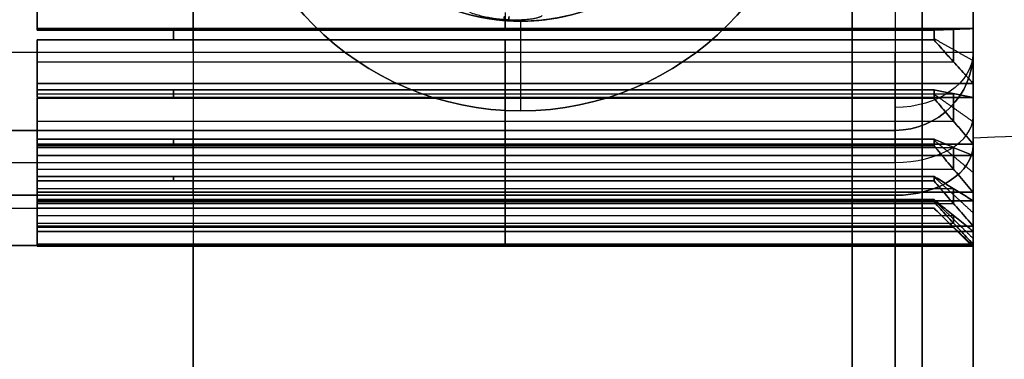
# Model space of a CAD drawing. Header units: centimetres. Extents: x -32 to 15, y -4 to 160.
# Tile 3 of 64: x -13.137 to -11.875, y -0.694 to -0.258. Entities that reach past the tile are written whole.
import ezdxf

# ---------------------------------------------------------------- set-up
doc = ezdxf.new("R2010")
doc.units = ezdxf.units.CM
doc.layers.add('Default', color=7, linetype='Continuous', true_color=0x000000)

# ---------------------------------------------------------------- blocks, each defined once
blk = doc.blocks.new('4440')
at = {"layer": 'Default'}
for p, q in [((5, 38.2), (5, 18.7)), ((4, 37.2, 7.937), (4, 19.2, 7.937)), ((2.093, 30.2, 4.658), (2.707, 30.2, 4.403)), ((2.71, 30.2, -4.31), (2.143, 30.2, -4.689)), ((2.704, 30.2, 4.497), (2.704, 18.452, 4.497)), ((2.704, 30.2, -4.497), (2.704, 18.452, -4.497)), ((2.926, 30.2, 4.146), (3.509, 30.2, 3.757)), ((3.495, 30.2, -3.672), (2.994, 30.2, -4.172)), ((3.12, 30.2, 4.219), (3.12, 18.452, 4.219)), ((3.12, 30.2, -4.219), (3.12, 18.452, -4.219)), ((3.142, 30.2, -3.889), (3.498, 30.2, -4.245)), ((3.157, 30.2, 3.878), (3.436, 30.2, 4.295)), ((3.53, 30.2, 3.883), (3.53, 18.452, 3.883)), ((3.53, 30.2, -3.883), (3.53, 18.452, -3.883)), ((3.672, 30.2, 3.495), (4.172, 30.2, 2.994)), ((4.146, 30.2, -2.926), (3.757, 30.2, -3.509)), ((3.878, 30.2, -3.157), (4.295, 30.2, -3.436)), ((3.883, 30.2, 3.53), (3.883, 18.452, 3.53)), ((3.883, 30.2, -3.53), (3.883, 18.452, -3.53)), ((3.889, 30.2, 3.142), (4.245, 30.2, 3.498)), ((4.219, 30.2, 3.12), (4.219, 18.452, 3.12)), ((4.219, 30.2, -3.12), (4.219, 18.452, -3.12)), ((4.31, 30.2, 2.71), (4.689, 30.2, 2.143)), ((4.658, 30.2, -2.093), (4.403, 30.2, -2.707)), ((4.439, 30.2, -2.302), (4.902, 30.2, -2.494)), ((4.45, 30.2, 2.281), (4.868, 30.2, 2.56)), ((4.497, 30.2, 2.704), (4.497, 18.452, 2.704)), ((4.497, 30.2, -2.704), (4.497, 18.452, -2.704)), ((4.747, 30.2, 2.237), (4.747, 18.452, 2.237)), ((4.747, 30.2, -2.237), (4.747, 18.452, -2.237)), ((4.797, 30.2, -1.412), (5.289, 30.2, -1.509)), ((4.806, 30.2, 1.378), (5.271, 30.2, 1.57)), ((4.825, 30.2, 1.801), (5.06, 30.2, 1.233)), ((5.022, 30.2, -1.193), (4.905, 30.2, -1.783)), ((4.938, 30.2, 1.775), (4.938, 18.452, 1.775)), ((4.938, 30.2, -1.775), (4.938, 18.452, -1.775)), ((4.976, 30.2, -0.488), (5.478, 30.2, -0.488)), ((4.98, 30.2, 0.444), (5.473, 30.2, 0.543)), ((5.092, 30.2, 1.268), (5.092, 18.452, 1.268)), ((5.092, 30.2, -1.268), (5.092, 18.452, -1.268)), ((5.139, 30.2, 0.8), (5.248, 30.2, 0.254)), ((5.19, 30.2, 0.778), (5.19, 18.452, 0.778)), ((5.19, 30.2, -0.778), (5.19, 18.452, -0.778)), ((5.201, 30.2, -0.221), (5.201, 30.2, -0.772)), ((5.242, 30.2, 0.25), (5.242, 18.452, 0.25)), ((5.242, 30.2, -0.25), (5.242, 18.452, -0.25)), ((3, 28.2, 10), (-3, 28.2, 10)), ((4, 28.2, 6.874), (4, 28.2, 9)), ((16.954, 28.2, 5.5), (5.477, 28.2, 5.5)), ((5.477, 28.2, -5.5), (16.954, 28.2, -5.5)), ((2.714, 24.2, 4.199), (2.695, 24.2, 4.795)), ((2.695, 24.2, -4.795), (2.714, 24.2, -4.199)), ((3.399, 24.2, 4.324), (2.841, 24.2, 4.114)), ((2.841, 24.2, -4.114), (3.399, 24.2, -4.324)), ((3.481, 24.2, 3.589), (3.578, 24.2, 4.177)), ((3.578, 24.2, -4.177), (3.481, 24.2, -3.589)), ((4.177, 24.2, 3.578), (3.589, 24.2, 3.481)), ((3.589, 24.2, -3.481), (4.177, 24.2, -3.578)), ((4.114, 24.2, 2.841), (4.324, 24.2, 3.399)), ((4.324, 24.2, -3.399), (4.114, 24.2, -2.841)), ((4.795, 24.2, 2.695), (4.199, 24.2, 2.714)), ((4.199, 24.2, -2.714), (4.795, 24.2, -2.695)), ((4.59, 24.2, 1.984), (4.904, 24.2, 2.49)), ((4.904, 24.2, -2.49), (4.59, 24.2, -1.984)), ((5.228, 24.2, 1.707), (4.648, 24.2, 1.843)), ((4.648, 24.2, -1.843), (5.228, 24.2, -1.707)), ((4.888, 24.2, 1.05), (5.296, 24.2, 1.485)), ((5.296, 24.2, -1.485), (4.888, 24.2, -1.05)), ((5.461, 24.2, 0.655), (4.918, 24.2, 0.9)), ((4.918, 24.2, -0.9), (5.461, 24.2, -0.655)), ((4.999, 24.2, 0.076), (5.484, 24.2, 0.423)), ((5.484, 24.2, -0.423), (4.999, 24.2, -0.076)), ((2.6, 24, 19), (3.75, 24, 19)), ((2.6, 24, 19), (2.6, 24, 17.991)), ((3.75, 24, 20), (3.75, 24, 19)), ((19.5, 19.75, -20), (-19.5, 19.75, -20)), ((-19.5, 19.75, 20), (19.5, 19.75, 20)), ((5.477, 19.2, 5.5), (17.032, 19.2, 5.5)), ((17.032, 19.2, -5.5), (5.477, 19.2, -5.5)), ((8.035, 18.854, 18.035), (-8.035, 18.854, 18.035)), ((-8.035, 18.854, -18.035), (8.035, 18.854, -18.035)), ((5, 18.7), (5.5, 18.2)), ((5.384, 18.2, 1.125), (8, 18.2, 1.125)), ((5.611, 18.2, 4.5), (5.611, 18.2, -4.5))]:
    blk.add_line(p, q, dxfattribs=at)
at = {"layer": 'Default', "extrusion": (0, 1, 0)}
for centre, radius, start, end in [((0, 0, 30.2), 5, 113.3748, 122.8752), ((0, 0, 30.2), 5, 237.1248, 246.6252), ((0, 0, 30.2), 5, 124.6248, 134.1252), ((0, 0, 30.2), 5, 225.8748, 235.3752), ((0, 0, 30.2), 5, 135.8748, 145.3752), ((0, 0, 30.2), 5, 214.6248, 224.1252), ((0, 0, 30.2), 5, 147.1248, 156.6252), ((0, 0, 30.2), 5, 203.3748, 212.8752), ((0, 0, 30.2), 5, 158.3748, 167.8752), ((0, 0, 30.2), 5, 192.1248, 201.6252), ((0, 0, 30.2), 5, 169.6248, 179.1252), ((0, 0, 30.2), 5, 180.8748, 190.3752), ((-3, 9, 28.2), 1, 90, 180), ((-5, 6.874, 28.2), 1, 306.0319, 0), ((-5.477, -6.5, 28.2), 1, 49.8808, 90), ((-5, 6.874, 19.2), 1, 306.0319, 0), ((0, 0, 19.2), 7.5, 126.0319, 130.1192), ((-5.477, 6.5, 19.2), 1, 270, 310.1192), ((-5.477, -6.5, 19.2), 1, 49.8808, 90), ((0, 0, 18.7), 5, 122.8752, 124.6248), ((0, 0, 18.7), 5, 235.3752, 237.1248), ((0, 0, 18.7), 5, 134.1252, 135.8748), ((0, 0, 18.7), 5, 224.1252, 225.8748), ((0, 0, 18.7), 5, 145.3752, 147.1248), ((0, 0, 18.7), 5, 212.8752, 214.6248), ((0, 0, 18.7), 5, 156.6252, 158.3748), ((0, 0, 18.7), 5, 201.6252, 203.3748), ((0, 0, 18.7), 5, 167.8752, 169.6248), ((0, 0, 18.7), 5, 190.3752, 192.1248), ((0, 0, 18.7), 5, 179.1252, 180.8748), ((0, 0, 18.2), 5.5, 116.9146, 119.3354), ((0, 0, 18.2), 5.5, 240.6646, 243.0854), ((0, 0, 18.2), 5.5, 119.3354, 128.1646), ((0, 0, 18.2), 5.5, 231.8354, 240.6646), ((-5, 6.874, 18.2), 2, 306.0319, 0), ((0, 0, 18.2), 5.5, 128.1646, 130.5854), ((0, 0, 18.2), 5.5, 229.4146, 231.8354), ((0, 0, 18.2), 5.5, 130.5854, 139.4146), ((0, 0, 18.2), 5.5, 220.5854, 229.4146), ((0, 0, 18.2), 5.5, 139.4146, 141.8354), ((0, 0, 18.2), 5.5, 218.1646, 220.5854), ((-5.477, 6.5, 18.2), 2, 270, 310.1192), ((-5.477, -6.5, 18.2), 2, 49.8808, 90), ((-5.477, -6.5, 18.2), 2, 49.8808, 90), ((0, 0, 18.2), 5.5, 141.8354, 150.6646), ((0, 0, 18.2), 5.5, 209.3354, 218.1646), ((0, 0, 18.2), 5.5, 150.6646, 153.0854), ((0, 0, 18.2), 5.5, 206.9146, 209.3354), ((0, 0, 18.2), 5.5, 153.0854, 161.9146), ((0, 0, 18.2), 5.5, 198.0854, 206.9146), ((0, 0, 18.2), 5.5, 161.9146, 164.3354), ((0, 0, 18.2), 5.5, 195.6646, 198.0854), ((0, 0, 18.2), 5.5, 164.3354, 173.1646), ((0, 0, 18.2), 5.5, 186.8354, 195.6646), ((0, 0, 18.2), 5.5, 173.1646, 175.5854), ((0, 0, 18.2), 5.5, 184.4146, 186.8354), ((0, 0, 18.2), 5.5, 175.5854, 184.4146)]:
    blk.add_arc(centre, radius, start, end, dxfattribs=at)
at = {"layer": 'Default', "extrusion": (0, -1, 0)}
for centre, radius, start, end in [((0, 0, -30.2), 5.5, 60.6646, 63.0854), ((0, 0, -30.2), 5.5, 296.9146, 299.3354), ((0, 0, -30.2), 5.5, 49.4146, 51.8354), ((0, 0, -30.2), 5.5, 308.1646, 310.5854), ((0, 0, -30.2), 5.5, 38.1646, 40.5854), ((0, 0, -30.2), 5.5, 319.4146, 321.8354), ((0, 0, -30.2), 5.5, 26.9146, 29.3354), ((0, 0, -30.2), 5.5, 330.6646, 333.0854), ((0, 0, -30.2), 5.5, 15.6646, 18.0854), ((0, 0, -30.2), 5.5, 341.9146, 344.3354), ((0, 0, -30.2), 5.5, 4.4146, 6.8354), ((0, 0, -30.2), 5.5, 353.1646, 355.5854), ((0, 0, -28.45), 5, 302.8752, 304.6248), ((0, 0, -28.45), 5, 55.3752, 57.1248), ((0, 0, -28.45), 5, 314.1252, 315.8748), ((0, 0, -28.45), 5, 44.1252, 45.8748), ((0, 0, -28.45), 5, 325.3752, 327.1248), ((0, 0, -28.45), 5, 32.8752, 34.6248), ((0, 0, -28.45), 5, 336.6252, 338.3748), ((0, 0, -28.45), 5, 21.6252, 23.3748), ((0, 0, -28.45), 5, 347.8752, 349.6248), ((0, 0, -28.45), 5, 10.3752, 12.1248), ((0, 0, -28.45), 5, 359.1252, 0.8748), ((0, 0, -28.2), 7.5, 126.0319, 310.1192), ((0, 0, -28.2), 7.5, 49.8808, 53.9681), ((5.477, 6.5, -28.2), 1, 229.8808, 270), ((0, 0, -24.2), 5.5, 296.9146, 299.3354), ((0, 0, -24.2), 5.5, 60.6646, 62.0076), ((0, 0, -24.2), 5.5, 49.4146, 51.8354), ((0, 0, -24.2), 5.5, 308.1646, 310.5854), ((0, 0, -24.2), 5.5, 38.1646, 40.5854), ((0, 0, -24.2), 5.5, 319.4146, 321.8354), ((0, 0, -24.2), 5.5, 26.9146, 29.3354), ((0, 0, -24.2), 5.5, 330.6646, 333.0854), ((0, 0, -24.2), 5.5, 15.6646, 18.0854), ((0, 0, -24.2), 5.5, 341.9146, 344.3354), ((0, 0, -24.2), 5.5, 4.4146, 6.8354), ((0, 0, -24.2), 5.5, 353.1646, 355.5854), ((0, 0, -19.2), 7.5, 126.0319, 310.1192), ((3, 9, -19.2), 1, 360, 90), ((0, 0, -18.2), 6.5, 126.0319, 310.1192), ((0, 0, -18.2), 6.5, 126.0319, 310.1192), ((0, 0, -18.2), 18.5, 77.2127, 102.7873), ((0, 0, -18.2), 18.5, 257.2127, 282.7873), ((0, 0, -18.2), 6.5, 49.8808, 53.9681), ((0, 0, -18.2), 6.5, 49.8808, 50.366), ((5.477, 6.5, -18.2), 2, 229.8808, 229.9198)]:
    blk.add_arc(centre, radius, start, end, dxfattribs=at)
at = {"layer": 'Default'}
for centre, radius, end in [((0, 24, 19), 3.75, 90), ((0, 24, 19), 2.6, 90), ((3, 19.2, 9), 1, 0)]:
    blk.add_arc(centre, radius, 270, end, dxfattribs=at)
at = {"layer": 'Default', "extrusion": (0, 0, -1)}
for centre, radius, start in [((0, 24, -20), 3.75, 90), ((0, 24, -19.5), 3.75, 90), ((0, 24, -18.484), 2.6, 90), ((-3, 19.2, -6.874), 1, 180), ((-3, 19.2, -7.937), 1, 180)]:
    blk.add_arc(centre, radius, start, 270, dxfattribs=at)
at = {"layer": 'Default', "extrusion": (-1, 0, 0)}
for centre, start, end in [((-19.2, 9, -3), 0, 90), ((-19.2, 4.5, -5.477), 0, 90), ((-19.2, -4.5, -5.477), 270, 0)]:
    blk.add_arc(centre, 1, start, end, dxfattribs=at)
at = {"layer": 'Default', "extrusion": (-0.707107, 0, 0.707107)}
blk.add_arc((-19.2, 8.485, 4.243), 1, 0, 90, dxfattribs=at)
at = {"layer": 'Default', "extrusion": (0.80869, 1.32894e-13, -0.588235)}
blk.add_arc((19.2, 6.5), 1, 90, 180, dxfattribs=at)
at = {"layer": 'Default', "extrusion": (0.764706, -8.87623e-14, -0.644379)}
blk.add_arc((19.2, 6.5), 1, 90, 180, dxfattribs=at)
at = {"layer": 'Default', "extrusion": (0.764706, -8.82476e-14, 0.644379)}
blk.add_arc((19.2, -6.5), 1, 180, 270, dxfattribs=at)
at = {"layer": 'Default'}
for points, degree in [([(3, 19.2, 10), (3, 28.2, 10), (3, 37.2, 10)], 2), ([(4, 19.2, 9), (4, 28.2, 9), (4, 37.2, 9)], 2), ([(4, 19.2, 6.874), (4, 28.2, 6.874), (4, 37.2, 6.874)], 2), ([(4.412, 37.2, 6.065), (4.412, 28.2, 6.065), (4.412, 19.2, 6.065)], 2), ([(4.833, 19.2, 5.735), (4.833, 28.2, 5.735), (4.833, 37.2, 5.735)], 2), ([(4.833, 37.2, -5.735), (4.833, 28.2, -5.735), (4.833, 19.2, -5.735)], 2), ([(5.477, 37.2, 5.5), (5.477, 28.2, 5.5), (5.477, 19.2, 5.5)], 2), ([(5.477, 19.2, -5.5), (5.477, 28.2, -5.5), (5.477, 37.2, -5.5)], 2), ([(2.695, 18.2, 4.795), (2.695, 24.2, 4.795), (2.695, 30.2, 4.795)], 2), ([(2.714, 30.2, 4.199), (2.704, 30.2, 4.497), (2.695, 30.2, 4.795)], 2), ([(2.695, 30.2, -4.795), (2.695, 24.2, -4.795), (2.695, 18.2, -4.795)], 2), ([(2.695, 30.2, -4.795), (2.704, 30.2, -4.497), (2.714, 30.2, -4.199)], 2), ([(2.714, 30.2, 4.199), (2.714, 24.45, 4.199), (2.714, 18.7, 4.199)], 2), ([(2.714, 18.7, -4.199), (2.714, 24.45, -4.199), (2.714, 30.2, -4.199)], 2), ([(2.841, 18.7, 4.114), (2.841, 24.45, 4.114), (2.841, 30.2, 4.114)], 2), ([(2.841, 30.2, -4.114), (2.841, 24.45, -4.114), (2.841, 18.7, -4.114)], 2), ([(3.399, 30.2, 4.324), (3.12, 30.2, 4.219), (2.841, 30.2, 4.114)], 2), ([(2.841, 30.2, -4.114), (3.12, 30.2, -4.219), (3.399, 30.2, -4.324)], 2), ([(3.399, 30.2, 4.324), (3.399, 24.2, 4.324), (3.399, 18.2, 4.324)], 2), ([(3.399, 18.2, -4.324), (3.399, 24.2, -4.324), (3.399, 30.2, -4.324)], 2), ([(3.481, 30.2, 3.589), (3.481, 24.45, 3.589), (3.481, 18.7, 3.589)], 2), ([(3.481, 18.7, -3.589), (3.481, 24.45, -3.589), (3.481, 30.2, -3.589)], 2), ([(3.481, 30.2, 3.589), (3.53, 30.2, 3.883), (3.578, 30.2, 4.177)], 2), ([(3.578, 30.2, -4.177), (3.53, 30.2, -3.883), (3.481, 30.2, -3.589)], 2), ([(3.578, 18.2, 4.177), (3.578, 24.2, 4.177), (3.578, 30.2, 4.177)], 2), ([(3.578, 30.2, -4.177), (3.578, 24.2, -4.177), (3.578, 18.2, -4.177)], 2), ([(3.589, 18.7, 3.481), (3.589, 24.45, 3.481), (3.589, 30.2, 3.481)], 2), ([(3.589, 30.2, -3.481), (3.589, 24.45, -3.481), (3.589, 18.7, -3.481)], 2), ([(4.177, 30.2, 3.578), (3.883, 30.2, 3.53), (3.589, 30.2, 3.481)], 2), ([(3.589, 30.2, -3.481), (3.883, 30.2, -3.53), (4.177, 30.2, -3.578)], 2), ([(4.114, 30.2, 2.841), (4.114, 24.45, 2.841), (4.114, 18.7, 2.841)], 2), ([(4.114, 18.7, -2.841), (4.114, 24.45, -2.841), (4.114, 30.2, -2.841)], 2), ([(4.114, 30.2, 2.841), (4.219, 30.2, 3.12), (4.324, 30.2, 3.399)], 2), ([(4.324, 30.2, -3.399), (4.219, 30.2, -3.12), (4.114, 30.2, -2.841)], 2), ([(4.177, 30.2, 3.578), (4.177, 24.2, 3.578), (4.177, 18.2, 3.578)], 2), ([(4.177, 18.2, -3.578), (4.177, 24.2, -3.578), (4.177, 30.2, -3.578)], 2), ([(4.199, 18.7, 2.714), (4.199, 24.45, 2.714), (4.199, 30.2, 2.714)], 2), ([(4.199, 30.2, -2.714), (4.199, 24.45, -2.714), (4.199, 18.7, -2.714)], 2), ([(4.795, 30.2, 2.695), (4.497, 30.2, 2.704), (4.199, 30.2, 2.714)], 2), ([(4.199, 30.2, -2.714), (4.497, 30.2, -2.704), (4.795, 30.2, -2.695)], 2), ([(4.324, 18.2, 3.399), (4.324, 24.2, 3.399), (4.324, 30.2, 3.399)], 2), ([(4.324, 30.2, -3.399), (4.324, 24.2, -3.399), (4.324, 18.2, -3.399)], 2), ([(4.59, 30.2, 1.984), (4.59, 24.45, 1.984), (4.59, 18.7, 1.984)], 2), ([(4.59, 18.7, -1.984), (4.59, 24.45, -1.984), (4.59, 30.2, -1.984)], 2), ([(4.59, 30.2, 1.984), (4.747, 30.2, 2.237), (4.904, 30.2, 2.49)], 2), ([(4.904, 30.2, -2.49), (4.747, 30.2, -2.237), (4.59, 30.2, -1.984)], 2), ([(4.648, 18.7, 1.843), (4.648, 24.45, 1.843), (4.648, 30.2, 1.843)], 2), ([(4.648, 30.2, -1.843), (4.648, 24.45, -1.843), (4.648, 18.7, -1.843)], 2), ([(5.228, 30.2, 1.707), (4.938, 30.2, 1.775), (4.648, 30.2, 1.843)], 2), ([(4.648, 30.2, -1.843), (4.938, 30.2, -1.775), (5.228, 30.2, -1.707)], 2), ([(4.795, 30.2, 2.695), (4.795, 24.2, 2.695), (4.795, 18.2, 2.695)], 2), ([(4.795, 18.2, -2.695), (4.795, 24.2, -2.695), (4.795, 30.2, -2.695)], 2), ([(4.888, 30.2, 1.05), (4.888, 24.45, 1.05), (4.888, 18.7, 1.05)], 2), ([(4.888, 18.7, -1.05), (4.888, 24.45, -1.05), (4.888, 30.2, -1.05)], 2), ([(4.888, 30.2, 1.05), (5.092, 30.2, 1.268), (5.296, 30.2, 1.485)], 2), ([(5.296, 30.2, -1.485), (5.092, 30.2, -1.268), (4.888, 30.2, -1.05)], 2), ([(4.904, 18.2, 2.49), (4.904, 24.2, 2.49), (4.904, 30.2, 2.49)], 2), ([(4.904, 30.2, -2.49), (4.904, 24.2, -2.49), (4.904, 18.2, -2.49)], 2), ([(4.918, 18.7, 0.9), (4.918, 24.45, 0.9), (4.918, 30.2, 0.9)], 2), ([(4.918, 30.2, -0.9), (4.918, 24.45, -0.9), (4.918, 18.7, -0.9)], 2), ([(5.461, 30.2, 0.655), (5.19, 30.2, 0.778), (4.918, 30.2, 0.9)], 2), ([(4.918, 30.2, -0.9), (5.19, 30.2, -0.778), (5.461, 30.2, -0.655)], 2), ([(4.999, 30.2, 0.076), (4.999, 24.45, 0.076), (4.999, 18.7, 0.076)], 2), ([(4.999, 18.7, -0.076), (4.999, 24.45, -0.076), (4.999, 30.2, -0.076)], 2), ([(4.999, 30.2, 0.076), (5.242, 30.2, 0.25), (5.484, 30.2, 0.423)], 2), ([(5.484, 30.2, -0.423), (5.242, 30.2, -0.25), (4.999, 30.2, -0.076)], 2), ([(5.228, 30.2, 1.707), (5.228, 24.2, 1.707), (5.228, 18.2, 1.707)], 2), ([(5.228, 18.2, -1.707), (5.228, 24.2, -1.707), (5.228, 30.2, -1.707)], 2), ([(5.296, 18.2, 1.485), (5.296, 24.2, 1.485), (5.296, 30.2, 1.485)], 2), ([(5.296, 30.2, -1.485), (5.296, 24.2, -1.485), (5.296, 18.2, -1.485)], 2), ([(5.461, 30.2, 0.655), (5.461, 24.2, 0.655), (5.461, 18.2, 0.655)], 2), ([(5.461, 18.2, -0.655), (5.461, 24.2, -0.655), (5.461, 30.2, -0.655)], 2), ([(5.484, 30.2, 0.423), (5.484, 24.2, 0.423), (5.484, 18.2, 0.423)], 2), ([(5.484, 30.2, -0.423), (5.484, 24.2, -0.423), (5.484, 18.2, -0.423)], 2), ([(2.528, 23.726, 4.885), (2.531, 23.727, 4.883), (2.537, 23.733, 4.88), (2.543, 23.745, 4.877), (2.549, 23.759, 4.874), (2.555, 23.775, 4.871), (2.559, 23.793, 4.868), (2.564, 23.812, 4.866), (2.568, 23.833, 4.864), (2.572, 23.855, 4.862), (2.575, 23.88, 4.86), (2.579, 23.907, 4.858), (2.581, 23.937, 4.857), (2.584, 23.968, 4.855), (2.585, 24.003, 4.854), (2.586, 24.041, 4.854), (2.587, 24.082, 4.854), (2.586, 24.126, 4.854), (2.583, 24.174, 4.856), (2.58, 24.227, 4.858), (2.574, 24.284, 4.861), (2.566, 24.346, 4.865), (2.555, 24.413, 4.871), (2.539, 24.487, 4.879), (2.519, 24.566, 4.889), (2.501, 24.623, 4.899), (2.49, 24.652, 4.904)], 3), ([(-3, 19.2, 10), (0, 19.2, 10), (3, 19.2, 10)], 2), ([(4, 19.2, 6.874), (4, 19.2, 7.937), (4, 19.2, 9)], 2), ([(17.032, 19.2, 5.5), (11.255, 19.2, 5.5), (5.477, 19.2, 5.5)], 2), ([(5.477, 19.2, -5.5), (11.255, 19.2, -5.5), (17.032, 19.2, -5.5)], 2), ([(2.714, 18.7, 4.199), (2.712, 18.647, 4.264), (2.708, 18.54, 4.393), (2.701, 18.373, 4.592), (2.697, 18.258, 4.727), (2.695, 18.2, 4.795)], 3), ([(2.695, 18.2, -4.795), (2.697, 18.258, -4.727), (2.701, 18.373, -4.592), (2.708, 18.54, -4.393), (2.712, 18.647, -4.264), (2.714, 18.7, -4.199)], 3), ([(2.823, 18.7, 4.127), (2.964, 18.45, 4.333), (3.105, 18.2, 4.54)], 2), ([(2.823, 18.7, -4.127), (2.964, 18.45, -4.333), (3.105, 18.2, -4.54)], 2), ([(3.399, 18.2, 4.324), (3.335, 18.258, 4.3), (3.209, 18.373, 4.253), (3.023, 18.54, 4.183), (2.901, 18.647, 4.137), (2.841, 18.7, 4.114)], 3), ([(2.841, 18.7, -4.114), (2.901, 18.647, -4.137), (3.023, 18.54, -4.183), (3.208, 18.373, -4.253), (3.335, 18.258, -4.3), (3.399, 18.2, -4.324)], 3), ([(3.481, 18.7, 3.589), (3.492, 18.647, 3.653), (3.513, 18.54, 3.781), (3.545, 18.373, 3.976), (3.567, 18.258, 4.11), (3.578, 18.2, 4.177)], 3), ([(3.578, 18.2, -4.177), (3.567, 18.258, -4.11), (3.545, 18.373, -3.977), (3.513, 18.54, -3.781), (3.492, 18.647, -3.653), (3.481, 18.7, -3.589)], 3), ([(3.536, 18.7, 3.536), (3.712, 18.45, 3.712), (3.889, 18.2, 3.889)], 2), ([(3.536, 18.7, -3.536), (3.712, 18.45, -3.712), (3.889, 18.2, -3.889)], 2), ([(4.177, 18.2, 3.578), (4.11, 18.258, 3.567), (3.977, 18.373, 3.545), (3.781, 18.54, 3.513), (3.653, 18.647, 3.492), (3.589, 18.7, 3.481)], 3), ([(3.589, 18.7, -3.481), (3.653, 18.647, -3.492), (3.781, 18.54, -3.513), (3.976, 18.373, -3.545), (4.11, 18.258, -3.567), (4.177, 18.2, -3.578)], 3), ([(4.114, 18.7, 2.841), (4.137, 18.647, 2.901), (4.183, 18.54, 3.023), (4.253, 18.373, 3.208), (4.3, 18.258, 3.335), (4.324, 18.2, 3.399)], 3), ([(4.324, 18.2, -3.399), (4.3, 18.258, -3.335), (4.253, 18.373, -3.209), (4.183, 18.54, -3.023), (4.137, 18.647, -2.901), (4.114, 18.7, -2.841)], 3), ([(4.127, 18.7, 2.823), (4.333, 18.45, 2.964), (4.54, 18.2, 3.105)], 2), ([(4.127, 18.7, -2.823), (4.333, 18.45, -2.964), (4.54, 18.2, -3.105)], 2), ([(4.795, 18.2, 2.695), (4.727, 18.258, 2.697), (4.592, 18.373, 2.701), (4.393, 18.54, 2.708), (4.264, 18.647, 2.712), (4.199, 18.7, 2.714)], 3), ([(4.199, 18.7, -2.714), (4.264, 18.647, -2.712), (4.393, 18.54, -2.708), (4.592, 18.373, -2.701), (4.727, 18.258, -2.697), (4.795, 18.2, -2.695)], 3), ([(4.59, 18.7, 1.984), (4.624, 18.647, 2.038), (4.692, 18.54, 2.149), (4.797, 18.373, 2.317), (4.868, 18.258, 2.432), (4.904, 18.2, 2.49)], 3), ([(4.904, 18.2, -2.49), (4.868, 18.258, -2.432), (4.797, 18.373, -2.317), (4.692, 18.54, -2.149), (4.624, 18.647, -2.038), (4.59, 18.7, -1.984)], 3), ([(4.598, 18.7, 1.965), (4.827, 18.45, 2.064), (5.057, 18.2, 2.162)], 2), ([(4.598, 18.7, -1.965), (4.827, 18.45, -2.064), (5.057, 18.2, -2.162)], 2), ([(5.228, 18.2, 1.707), (5.162, 18.258, 1.723), (5.031, 18.373, 1.753), (4.837, 18.54, 1.799), (4.711, 18.647, 1.828), (4.648, 18.7, 1.843)], 3), ([(4.648, 18.7, -1.843), (4.711, 18.647, -1.828), (4.837, 18.54, -1.799), (5.03, 18.373, -1.754), (5.162, 18.258, -1.723), (5.228, 18.2, -1.707)], 3), ([(4.888, 18.7, 1.05), (4.932, 18.647, 1.097), (5.021, 18.54, 1.192), (5.157, 18.373, 1.337), (5.249, 18.258, 1.435), (5.296, 18.2, 1.485)], 3), ([(5.296, 18.2, -1.485), (5.249, 18.258, -1.435), (5.157, 18.373, -1.337), (5.021, 18.54, -1.192), (4.932, 18.647, -1.097), (4.888, 18.7, -1.05)], 3), ([(4.896, 18.7, 1.012), (5.141, 18.45, 1.063), (5.386, 18.2, 1.114)], 2), ([(4.896, 18.7, -1.012), (5.141, 18.45, -1.063), (5.386, 18.2, -1.114)], 2), ([(5.461, 18.2, 0.655), (5.399, 18.258, 0.683), (5.276, 18.373, 0.738), (5.095, 18.54, 0.82), (4.977, 18.647, 0.874), (4.918, 18.7, 0.9)], 3), ([(4.918, 18.7, -0.9), (4.977, 18.647, -0.874), (5.095, 18.54, -0.82), (5.276, 18.373, -0.738), (5.399, 18.258, -0.683), (5.461, 18.2, -0.655)], 3), ([(4.999, 18.7, 0.076), (5.052, 18.647, 0.114), (5.157, 18.54, 0.189), (5.319, 18.373, 0.305), (5.428, 18.258, 0.384), (5.484, 18.2, 0.423)], 3), ([(5.484, 18.2, -0.423), (5.428, 18.258, -0.384), (5.319, 18.373, -0.305), (5.157, 18.54, -0.189), (5.052, 18.647, -0.114), (4.999, 18.7, -0.076)], 3), ([(-4.095, 18.2, 18.041), (0, 18.2, 18.041), (4.095, 18.2, 18.041)], 2), ([(4.095, 18.2, -18.041), (0, 18.2, -18.041), (-4.095, 18.2, -18.041)], 2), ([(3, 18.2, 9), (0, 18.2, 9), (-3, 18.2, 9)], 2), ([(3, 18.2, 6.874), (3, 18.2, 7.937), (3, 18.2, 9)], 2), ([(4.095, 18.2, 18.041), (3.868, 12.299, 18.093), (3.622, 6.399, 18.144), (3.342, 0.5, 18.196)], 3), ([(4.095, 18.2, -18.041), (3.868, 12.299, -18.093), (3.622, 6.399, -18.144), (3.342, 0.5, -18.196)], 3), ([(5.477, 18.2, -4.5), (11.255, 18.2, -4.5), (17.032, 18.2, -4.5)], 2), ([(17.032, 18.2, 4.5), (11.255, 18.2, 4.5), (5.477, 18.2, 4.5)], 2)]:
    blk.add_open_spline(points, degree=degree, dxfattribs=at)
for points, knots in [([(1.019, 26.391, 8.148), (1.209, 26.31, 8.138), (1.858, 25.94, 8.101), (2.639, 24.847, 8.039), (2.641, 23.159, 7.96), (1.662, 21.782, 7.881), (0.067, 21.229, 7.802), (-1.554, 21.705, 7.723), (-2.597, 23.033, 7.644), (-2.676, 24.72, 7.566), (-1.762, 26.139, 7.487), (-0.193, 26.765, 7.408), (1.447, 26.364, 7.329), (2.55, 25.085, 7.25), (2.707, 23.404, 7.171), (1.858, 21.944, 7.093), (0.32, 21.247, 7.014), (-1.337, 21.572, 6.935), (-2.498, 22.799, 6.856), (-2.731, 24.472, 6.777), (-1.95, 25.969, 6.698), (-0.446, 26.735, 6.62), (1.225, 26.486, 6.541), (2.44, 25.314, 6.462), (2.75, 23.654, 6.383), (2.039, 22.122, 6.304), (0.57, 21.288, 6.225), (-1.109, 21.46, 6.147), (-2.377, 22.576, 6.068), (-2.763, 24.22, 5.989), (-2.122, 25.782, 5.91), (-0.694, 26.683, 5.831), (0.646, 26.607, 5.769), (1.307, 26.256, 5.732), (1.477, 26.139, 5.722)], [1.055403, 1.055403, 1.055403, 1.055403, 1.71554, 3.43108, 5.14662, 6.86216, 8.5777, 10.29324, 12.00878, 13.724321, 15.439861, 17.155401, 18.870941, 20.586481, 22.302021, 24.017561, 25.733101, 27.448641, 29.164181, 30.879721, 32.595261, 34.310801, 36.026341, 37.741881, 39.457422, 41.172962, 42.888502, 44.604042, 46.319582, 48.035122, 49.750662, 51.466202, 53.181742, 53.841879, 53.841879, 53.841879, 53.841879]), ([(-2.6, 23.979, 10), (-2.602, 24.33, 9.983), (-2.449, 25.115, 9.944), (-1.693, 26.116, 9.885), (-0.476, 26.668, 9.821), (0.857, 26.571, 9.758), (1.981, 25.849, 9.695), (2.624, 24.678, 9.631), (2.629, 23.341, 9.568), (1.994, 22.165, 9.504), (0.875, 21.435, 9.441), (-0.457, 21.329, 9.377), (-1.678, 21.872, 9.314), (-2.491, 22.933, 9.251), (-2.698, 24.253, 9.187), (-2.249, 25.511, 9.124), (-1.254, 26.402, 9.06), (0.047, 26.709, 8.997), (1.336, 26.358, 8.933), (2.3, 25.433, 8.87), (2.705, 24.159, 8.806), (2.452, 22.847, 8.743), (1.603, 21.815, 8.68), (0.364, 21.315, 8.616), (-0.963, 21.467, 8.553), (-2.056, 22.235, 8.489), (-2.65, 23.432, 8.426), (-2.599, 24.768, 8.362), (-1.916, 25.916, 8.299), (-0.767, 26.599, 8.236), (0.294, 26.639, 8.185), (0.866, 26.457, 8.156), (1.019, 26.392, 8.148)], [2.967456, 2.967456, 2.967456, 2.967456, 4.073879, 5.431839, 6.789798, 8.147758, 9.505718, 10.863677, 12.221637, 13.579596, 14.937556, 16.295516, 17.653475, 19.011435, 20.369395, 21.727354, 23.085314, 24.443274, 25.801233, 27.159193, 28.517153, 29.875112, 31.233072, 32.591032, 33.948991, 35.306951, 36.664911, 38.02287, 39.38083, 40.738789, 42.096749, 42.619145, 42.619145, 42.619145, 42.619145]), ([(0, 21.4, 18.013), (0.306, 21.4, 18.013), (0.968, 21.511, 18.012), (1.893, 22.107, 18.007), (2.389, 22.876, 18), (2.573, 23.53, 17.995), (2.614, 24, 17.991), (2.573, 24.47, 17.986), (2.389, 25.124, 17.981), (1.893, 25.893, 17.974), (0.968, 26.489, 17.969), (0.306, 26.6, 17.968), (0, 26.6, 17.968)], [-8.288332, -8.288332, -8.288332, -8.288332, -7.25229, -6.216249, -5.180207, -4.662187, -4.144166, -3.626145, -3.108124, -2.072083, -1.036041, 0, 0, 0, 0]), ([(1.477, 26.139, 5.722), (1.735, 25.961, 5.707), (2.287, 25.411, 5.669), (2.712, 24.223, 5.609), (2.461, 22.839, 5.543), (1.654, 21.885, 5.484), (0.959, 21.565, 5.447), (0.668, 21.488, 5.432)], [0.439355, 0.439355, 0.439355, 0.439355, 1.42796, 2.855919, 4.283879, 5.711839, 6.661725, 6.661725, 6.661725, 6.661725]), ([(2.534, 24.208, 5.51), (2.569, 24.211, 5.53), (2.614, 24.215, 5.609), (2.569, 24.211, 5.689), (2.534, 24.208, 5.709)], [0.0505848, 0.0505848, 0.0505848, 0.0505848, 0.1961814, 0.3417641, 0.3417641, 0.3417641, 0.3417641]), ([(2.538, 24.149, 8.707), (2.573, 24.151, 8.727), (2.618, 24.154, 8.806), (2.573, 24.151, 8.886), (2.538, 24.149, 8.906)], [0.0504283, 0.0504283, 0.0504283, 0.0504283, 0.1957147, 0.3410559, 0.3410559, 0.3410559, 0.3410559])]:
    blk.add_open_spline(points, degree=3, knots=knots, dxfattribs=at)
for points, weights in [([(3.123, 18.45, 4.22), (2.92, 18.45, 4.37), (2.704, 18.45, 4.5)], [0.99671502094, 0.995827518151, 0.997231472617]), ([(2.704, 18.45, -4.5), (2.92, 18.45, -4.37), (3.123, 18.45, -4.22)], [0.997231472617, 0.995827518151, 0.99671502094]), ([(3.886, 18.45, 3.53), (3.717, 18.45, 3.717), (3.53, 18.45, 3.886)], [0.996916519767, 0.995770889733, 0.996916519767]), ([(3.53, 18.45, -3.886), (3.717, 18.45, -3.717), (3.886, 18.45, -3.53)], [0.996916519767, 0.995770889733, 0.996916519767]), ([(4.5, 18.45, 2.704), (4.37, 18.45, 2.92), (4.22, 18.45, 3.123)], [0.997231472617, 0.995827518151, 0.99671502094]), ([(4.22, 18.45, -3.123), (4.37, 18.45, -2.92), (4.5, 18.45, -2.704)], [0.99671502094, 0.995827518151, 0.997231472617]), ([(4.941, 18.45, 1.774), (4.856, 18.45, 2.011), (4.749, 18.45, 2.239)], [0.99707400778, 0.99565896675, 0.996535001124]), ([(4.749, 18.45, -2.239), (4.856, 18.45, -2.011), (4.941, 18.45, -1.774)], [0.996535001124, 0.99565896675, 0.99707400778]), ([(5.192, 18.45, 0.776), (5.155, 18.45, 1.025), (5.094, 18.45, 1.27)], [0.996977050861, 0.995651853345, 0.996617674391]), ([(5.094, 18.45, -1.27), (5.155, 18.45, -1.025), (5.192, 18.45, -0.776)], [0.996617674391, 0.995651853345, 0.996977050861])]:
    blk.add_rational_spline(points, weights, degree=2, dxfattribs=at)
blk = doc.blocks.new('4440MON_ASM')
at = {"layer": 'Default', "extrusion": (-1, 0, 0), "rotation": 180}
blk.add_blockref('4440', (0, 18.2), dxfattribs=at)
blk = doc.blocks.new('A4255NQ_ASM')
at = {"layer": 'Default', "extrusion": (1, 0, 0), "rotation": 90}
blk.add_blockref('4440MON_ASM', (0, 0, -119.15), dxfattribs=at)
blk = doc.blocks.new('F4265N_Q305_ASM')
at = {"layer": 'Default'}
blk.add_blockref('A4255NQ_ASM', (0, 0), dxfattribs=at)

msp = doc.modelspace()

# ---------------------------------------------------------------- block references
at = {"layer": 'Default', "xscale": 0.1, "yscale": 0.1, "zscale": 0.1}
msp.add_blockref('F4265N_Q305_ASM', (0, 0), dxfattribs=at)

doc.saveas('drawing.dxf')
